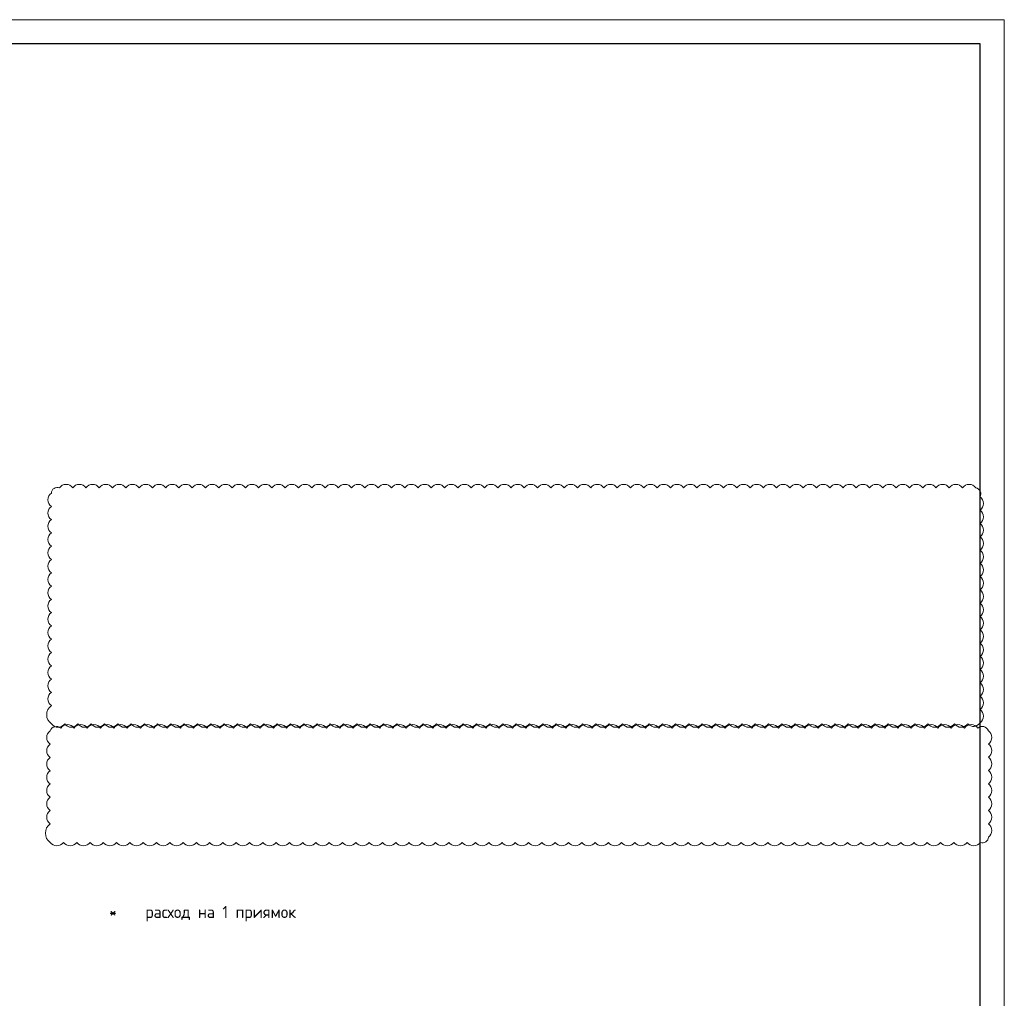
# Model space of a CAD drawing. Header units: millimetres. Extents: x -56135 to 1694203, y -446411 to -23139.
# Tile 178 of 256: x 896968 to 917252, y -173088 to -152930. Entities that reach past the tile are written whole.
import ezdxf

# ---------------------------------------------------------------- set-up
doc = ezdxf.new("R2010")
doc.units = ezdxf.units.MM
for name, color, linetype, lineweight in [('РАЗМЕРЫ', 1, 'Continuous', 9), ('Текст', 7, 'Continuous', 25), ('ТОНКИЕ', 7, 'Continuous', 9)]:
    doc.layers.add(name, color=color, linetype=linetype, lineweight=lineweight)
doc.layers.add('ТОЛСТЫЕ_ОСНОВНЫЕ', color=6, linetype='Continuous')
doc.styles.add('GOST-2.304_Type-B', font='GOST_Common.ttf')

# ---------------------------------------------------------------- blocks, each defined once
blk = doc.blocks.new('*U43')
at = {"layer": 'ТОЛСТЫЕ_ОСНОВНЫЕ', "color": 6}
blk.add_lwpolyline([(20, 5), (886, 5), (886, 415), (20, 415)], close=True, dxfattribs=at)
at = {"layer": 'ТОНКИЕ'}
blk.add_lwpolyline([(0, 0), (891, 0), (891, 420), (0, 420)], close=True, dxfattribs=at)

msp = doc.modelspace()

# ---------------------------------------------------------------- linework, layer by layer
at = {"layer": 'РАЗМЕРЫ', "color": 240, "true_color": 0xed1f24}
for points in [[(897621.1, -167433.1, 0.5205671), (897894.7, -167433.1, 0.5205671), (898168.3, -167433.1, 0.5205671), (898441.9, -167433.1, 0.5205671), (898715.5, -167433.1, 0.5205671), (898989.1, -167433.1, 0.5205671), (899262.7, -167433.1, 0.5205671), (899536.4, -167433.1, 0.5205671), (899810, -167433.1, 0.5205671), (900083.6, -167433.1, 0.5205671), (900357.2, -167433.1, 0.5205671), (900630.8, -167433.1, 0.5205671), (900904.4, -167433.1, 0.5205671), (901178, -167433.1, 0.5205671), (901451.6, -167433.1, 0.5205671), (901725.2, -167433.1, 0.5205671), (901998.8, -167433.1, 0.5205671), (902272.4, -167433.1, 0.5205671), (902546, -167433.1, 0.5205671), (902819.6, -167433.1, 0.5205671), (903093.2, -167433.1, 0.5205671), (903366.8, -167433.1, 0.5205671), (903640.4, -167433.1, 0.5205671), (903914, -167433.1, 0.5205671), (904187.6, -167433.1, 0.5205671), (904461.2, -167433.1, 0.5205671), (904734.8, -167433.1, 0.5205671), (905008.4, -167433.1, 0.5205671), (905282, -167433.1, 0.5205671), (905555.6, -167433.1, 0.5205671), (905829.2, -167433.1, 0.5205671), (906102.8, -167433.1, 0.5205671), (906376.4, -167433.1, 0.5205671), (906650, -167433.1, 0.5205671), (906923.6, -167433.1, 0.5205671), (907197.2, -167433.1, 0.5205671), (907470.8, -167433.1, 0.5205671), (907744.4, -167433.1, 0.5205671), (908018, -167433.1, 0.5205671), (908291.6, -167433.1, 0.5205671), (908565.2, -167433.1, 0.5205671), (908838.8, -167433.1, 0.5205671), (909112.4, -167433.1, 0.5205671), (909386, -167433.1, 0.5205671), (909659.6, -167433.1, 0.5205671), (909933.2, -167433.1, 0.5205671), (910206.8, -167433.1, 0.5205671), (910480.4, -167433.1, 0.5205671), (910754, -167433.1, 0.5205671), (911027.6, -167433.1, 0.5205671), (911301.2, -167433.1, 0.5205671), (911574.8, -167433.1, 0.5205671), (911848.4, -167433.1, 0.5205671), (912122, -167433.1, 0.5205671), (912395.6, -167433.1, 0.5205671), (912669.2, -167433.1, 0.5205671), (912942.8, -167433.1, 0.5205671), (913216.4, -167433.1, 0.5205671), (913490, -167433.1, 0.5205671), (913763.6, -167433.1, 0.5205671), (914037.2, -167433.1, 0.5205671), (914310.9, -167433.1, 0.5205671), (914584.5, -167433.1, 0.5205671), (914858.1, -167433.1, 0.5205671), (915131.7, -167433.1, 0.5205671), (915405.3, -167433.1, 0.5205671), (915678.9, -167433.1, 0.5205671), (915952.5, -167433.1, 0.5205671), (916226.1, -167433.1, 0.5205671), (916499.7, -167433.1, 0.5205671), (916751.6, -167411.4, 0.5205671), (916751.6, -167137.8, 0.5205671), (916751.6, -166864.2, 0.5205671), (916751.6, -166590.6, 0.5205671), (916751.6, -166317, 0.5205671), (916751.6, -166043.4, 0.5205671), (916751.6, -165769.8, 0.5205671), (916751.6, -165496.2, 0.5205671), (916751.6, -165222.6, 0.5205671), (916751.6, -164949, 0.5205671), (916751.6, -164675.4, 0.5205671), (916751.6, -164401.8, 0.5205671), (916751.6, -164128.2, 0.5205671), (916751.6, -163854.6, 0.5205671), (916751.6, -163581, 0.5205671), (916751.6, -163307.4, 0.5205671), (916751.6, -163033.8, 0.5205671), (916751.6, -162760.2, 0.5205671), (916665, -162573.1, 0.5205671), (916391.4, -162573.1, 0.5205671), (916117.8, -162573.1, 0.5205671), (915844.2, -162573.1, 0.5205671), (915570.6, -162573.1, 0.5205671), (915297, -162573.1, 0.5205671), (915023.4, -162573.1, 0.5205671), (914749.8, -162573.1, 0.5205671), (914476.2, -162573.1, 0.5205671), (914202.6, -162573.1, 0.5205671), (913929, -162573.1, 0.5205671), (913655.4, -162573.1, 0.5205671), (913381.8, -162573.1, 0.5205671), (913108.2, -162573.1, 0.5205671), (912834.6, -162573.1, 0.5205671), (912561, -162573.1, 0.5205671), (912287.4, -162573.1, 0.5205671), (912013.8, -162573.1, 0.5205671), (911740.2, -162573.1, 0.5205671), (911466.6, -162573.1, 0.5205671), (911193, -162573.1, 0.5205671), (910919.4, -162573.1, 0.5205671), (910645.8, -162573.1, 0.5205671), (910372.2, -162573.1, 0.5205671), (910098.6, -162573.1, 0.5205671), (909825, -162573.1, 0.5205671), (909551.4, -162573.1, 0.5205671), (909277.8, -162573.1, 0.5205671), (909004.2, -162573.1, 0.5205671), (908730.6, -162573.1, 0.5205671), (908457, -162573.1, 0.5205671), (908183.3, -162573.1, 0.5205671), (907909.7, -162573.1, 0.5205671), (907636.1, -162573.1, 0.5205671), (907362.5, -162573.1, 0.5205671), (907088.9, -162573.1, 0.5205671), (906815.3, -162573.1, 0.5205671), (906541.7, -162573.1, 0.5205671), (906268.1, -162573.1, 0.5205671), (905994.5, -162573.1, 0.5205671), (905720.9, -162573.1, 0.5205671), (905447.3, -162573.1, 0.5205671), (905173.7, -162573.1, 0.5205671), (904900.1, -162573.1, 0.5205671), (904626.5, -162573.1, 0.5205671), (904352.9, -162573.1, 0.5205671), (904079.3, -162573.1, 0.5205671), (903805.7, -162573.1, 0.5205671), (903532.1, -162573.1, 0.5205671), (903258.5, -162573.1, 0.5205671), (902984.9, -162573.1, 0.5205671), (902711.3, -162573.1, 0.5205671), (902437.7, -162573.1, 0.5205671), (902164.1, -162573.1, 0.5205671), (901890.5, -162573.1, 0.5205671), (901616.9, -162573.1, 0.5205671), (901343.3, -162573.1, 0.5205671), (901069.7, -162573.1, 0.5205671), (900796.1, -162573.1, 0.5205671), (900522.5, -162573.1, 0.5205671), (900248.9, -162573.1, 0.5205671), (899975.3, -162573.1, 0.5205671), (899701.7, -162573.1, 0.5205671), (899428.1, -162573.1, 0.5205671), (899154.5, -162573.1, 0.5205671), (898880.9, -162573.1, 0.5205671), (898607.3, -162573.1, 0.5205671), (898333.7, -162573.1, 0.5205671), (898060.1, -162573.1, 0.5205671), (897786.5, -162573.1, 0.5205671), (897621.1, -162681.4, 0.5205671), (897621.1, -162955, 0.5205671), (897621.1, -163228.6, 0.5205671), (897621.1, -163502.2, 0.5205671), (897621.1, -163775.8, 0.5205671), (897621.1, -164049.4, 0.5205671), (897621.1, -164323, 0.5205671), (897621.1, -164596.6, 0.5205671), (897621.1, -164870.2, 0.5205671), (897621.1, -165143.8, 0.5205671), (897621.1, -165417.4, 0.5205671), (897621.1, -165691, 0.5205671), (897621.1, -165964.6, 0.5205671), (897621.1, -166238.2, 0.5205671), (897621.1, -166511.8, 0.5205671), (897621.1, -166785.4, 0.5205671), (897621.1, -167059, 0.5205671)], [(897596, -169876.4, 0.5205671), (897869.7, -169876.4, 0.5205671), (898143.5, -169876.4, 0.5205671), (898417.3, -169876.4, 0.5205671), (898691, -169876.4, 0.5205671), (898964.8, -169876.4, 0.5205671), (899238.6, -169876.4, 0.5205671), (899512.4, -169876.4, 0.5205671), (899786.1, -169876.4, 0.5205671), (900059.9, -169876.4, 0.5205671), (900333.7, -169876.4, 0.5205671), (900607.5, -169876.4, 0.5205671), (900881.2, -169876.4, 0.5205671), (901155, -169876.4, 0.5205671), (901428.8, -169876.4, 0.5205671), (901702.5, -169876.4, 0.5205671), (901976.3, -169876.4, 0.5205671), (902250.1, -169876.4, 0.5205671), (902523.9, -169876.4, 0.5205671), (902797.6, -169876.4, 0.5205671), (903071.4, -169876.4, 0.5205671), (903345.2, -169876.4, 0.5205671), (903619, -169876.4, 0.5205671), (903892.7, -169876.4, 0.5205671), (904166.5, -169876.4, 0.5205671), (904440.3, -169876.4, 0.5205671), (904714.1, -169876.4, 0.5205671), (904987.8, -169876.4, 0.5205671), (905261.6, -169876.4, 0.5205671), (905535.4, -169876.4, 0.5205671), (905809.1, -169876.4, 0.5205671), (906082.9, -169876.4, 0.5205671), (906356.7, -169876.4, 0.5205671), (906630.5, -169876.4, 0.5205671), (906904.2, -169876.4, 0.5205671), (907178, -169876.4, 0.5205671), (907451.8, -169876.4, 0.5205671), (907725.6, -169876.4, 0.5205671), (907999.3, -169876.4, 0.5205671), (908273.1, -169876.4, 0.5205671), (908546.9, -169876.4, 0.5205671), (908820.7, -169876.4, 0.5205671), (909094.4, -169876.4, 0.5205671), (909368.2, -169876.4, 0.5205671), (909642, -169876.4, 0.5205671), (909915.7, -169876.4, 0.5205671), (910189.5, -169876.4, 0.5205671), (910463.3, -169876.4, 0.5205671), (910737.1, -169876.4, 0.5205671), (911010.8, -169876.4, 0.5205671), (911284.6, -169876.4, 0.5205671), (911558.4, -169876.4, 0.5205671), (911832.2, -169876.4, 0.5205671), (912105.9, -169876.4, 0.5205671), (912379.7, -169876.4, 0.5205671), (912653.5, -169876.4, 0.5205671), (912927.2, -169876.4, 0.5205671), (913201, -169876.4, 0.5205671), (913474.8, -169876.4, 0.5205671), (913748.6, -169876.4, 0.5205671), (914022.3, -169876.4, 0.5205671), (914296.1, -169876.4, 0.5205671), (914569.9, -169876.4, 0.5205671), (914843.7, -169876.4, 0.5205671), (915117.4, -169876.4, 0.5205671), (915391.2, -169876.4, 0.5205671), (915665, -169876.4, 0.5205671), (915938.8, -169876.4, 0.5205671), (916212.5, -169876.4, 0.5205671), (916486.3, -169876.4, 0.5205671), (916760.1, -169876.4, 0.5205671), (916923.5, -169766.1, 0.5205671), (916923.5, -169492.3, 0.5205671), (916923.5, -169218.5, 0.5205671), (916923.5, -168944.7, 0.5205671), (916923.5, -168671, 0.5205671), (916923.5, -168397.2, 0.5205671), (916923.5, -168123.4, 0.5205671), (916923.5, -167849.6, 0.5205671), (916923.5, -167575.9, 0.5205671), (916703.9, -167521.8, 0.5205671), (916430.1, -167521.8, 0.5205671), (916156.3, -167521.8, 0.5205671), (915882.5, -167521.8, 0.5205671), (915608.8, -167521.8, 0.5205671), (915335, -167521.8, 0.5205671), (915061.2, -167521.8, 0.5205671), (914787.5, -167521.8, 0.5205671), (914513.7, -167521.8, 0.5205671), (914239.9, -167521.8, 0.5205671), (913966.1, -167521.8, 0.5205671), (913692.4, -167521.8, 0.5205671), (913418.6, -167521.8, 0.5205671), (913144.8, -167521.8, 0.5205671), (912871, -167521.8, 0.5205671), (912597.3, -167521.8, 0.5205671), (912323.5, -167521.8, 0.5205671), (912049.7, -167521.8, 0.5205671), (911776, -167521.8, 0.5205671), (911502.2, -167521.8, 0.5205671), (911228.4, -167521.8, 0.5205671), (910954.6, -167521.8, 0.5205671), (910680.9, -167521.8, 0.5205671), (910407.1, -167521.8, 0.5205671), (910133.3, -167521.8, 0.5205671), (909859.5, -167521.8, 0.5205671), (909585.8, -167521.8, 0.5205671), (909312, -167521.8, 0.5205671), (909038.2, -167521.8, 0.5205671), (908764.4, -167521.8, 0.5205671), (908490.7, -167521.8, 0.5205671), (908216.9, -167521.8, 0.5205671), (907943.1, -167521.8, 0.5205671), (907669.4, -167521.8, 0.5205671), (907395.6, -167521.8, 0.5205671), (907121.8, -167521.8, 0.5205671), (906848, -167521.8, 0.5205671), (906574.3, -167521.8, 0.5205671), (906300.5, -167521.8, 0.5205671), (906026.7, -167521.8, 0.5205671), (905752.9, -167521.8, 0.5205671), (905479.2, -167521.8, 0.5205671), (905205.4, -167521.8, 0.5205671), (904931.6, -167521.8, 0.5205671), (904657.8, -167521.8, 0.5205671), (904384.1, -167521.8, 0.5205671), (904110.3, -167521.8, 0.5205671), (903836.5, -167521.8, 0.5205671), (903562.8, -167521.8, 0.5205671), (903289, -167521.8, 0.5205671), (903015.2, -167521.8, 0.5205671), (902741.4, -167521.8, 0.5205671), (902467.7, -167521.8, 0.5205671), (902193.9, -167521.8, 0.5205671), (901920.1, -167521.8, 0.5205671), (901646.3, -167521.8, 0.5205671), (901372.6, -167521.8, 0.5205671), (901098.8, -167521.8, 0.5205671), (900825, -167521.8, 0.5205671), (900551.3, -167521.8, 0.5205671), (900277.5, -167521.8, 0.5205671), (900003.7, -167521.8, 0.5205671), (899729.9, -167521.8, 0.5205671), (899456.2, -167521.8, 0.5205671), (899182.4, -167521.8, 0.5205671), (898908.6, -167521.8, 0.5205671), (898634.8, -167521.8, 0.5205671), (898361.1, -167521.8, 0.5205671), (898087.3, -167521.8, 0.5205671), (897813.5, -167521.8, 0.5205671), (897596, -167578, 0.5205671), (897596, -167851.7, 0.5205671), (897596, -168125.5, 0.5205671), (897596, -168399.3, 0.5205671), (897596, -168673.1, 0.5205671), (897596, -168946.8, 0.5205671), (897596, -169220.6, 0.5205671), (897596, -169494.4, 0.5205671)]]:
    msp.add_lwpolyline(points, format="xyb", close=True, dxfattribs=at)

# ---------------------------------------------------------------- block references
at = {"xscale": 100, "yscale": 100, "zscale": 100}
msp.add_blockref('*U43', (828151.6, -194930.4), dxfattribs=at)

# ---------------------------------------------------------------- texts
at = {"layer": 'Текст', "insert": (898558.7, -171184.4), "char_height": 250, "width": 18388.819, "attachment_point": 1, "style": 'GOST-2.304_Type-B'}
msp.add_mtext('\\pxi-3,l4,t4;*^Iрасход на 1 приямок', dxfattribs=at)

doc.saveas('drawing.dxf')
